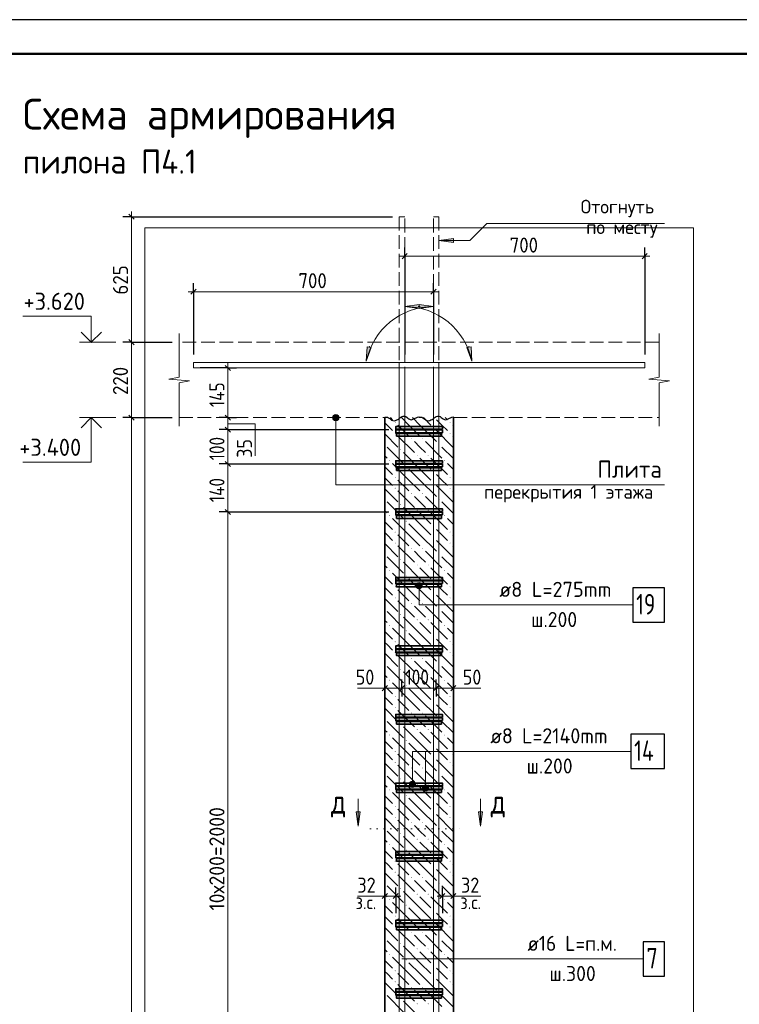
# Model space of a CAD drawing. Header units: millimetres. Extents: x 0 to 59400, y 0 to 42000.
# Tile 20 of 29: x 24956 to 35449, y 27639 to 42000. Entities that reach past the tile are written whole.
import ezdxf

# ---------------------------------------------------------------- set-up
doc = ezdxf.new("R2010")
doc.units = ezdxf.units.MM
doc.linetypes.add('______2', pattern=[270, 200, -70])
doc.linetypes.add('______9', pattern=[100, 0, -100])
for name, color, linetype, lineweight in [('S1 Продольная арматура', 52, 'Continuous', 25), ('Standard', 7, 'Continuous', 25), ('ЖБ Перекрытие верхний уровень', 7, 'Continuous', 18), ('Заголовок чертежа', 7, 'Continuous', 25), ('Затяжка', 52, 'Continuous', 25), ('Позиционная метка диаметр_ шаг', 7, 'Continuous', 13), ('Позиционная метка линия выноска', 7, 'Continuous', 13), ('Примечания', 7, 'Continuous', 13), ('Размерная выноска', 7, 'Continuous', 13), ('Размерная линия_ общее', 7, 'Continuous', 13), ('Узлы символ', 7, 'Continuous', 25), ('Хомут', 52, 'Continuous', 25)]:
    doc.layers.add(name, color=color, linetype=linetype, lineweight=lineweight)
doc.layers.add('ЖБ Пилон', color=7, linetype='______2', lineweight=13, true_color=0xa0a0a0)
doc.styles.add('ISOCPEUR', font='txt')

msp = doc.modelspace()

# ---------------------------------------------------------------- hatches: boundary and pattern name
at = {"layer": 'ЖБ Пилон', "linetype": 'Continuous', "lineweight": 18, "transparency": 33554687}
for points in [[(30425, 36126), (30432, 36133), (30438, 36126), (30432, 36120)], [(30985, 36046), (30992, 36053), (30998, 36046), (30992, 36040)], [(31225, 36126), (31232, 36133), (31238, 36126), (31232, 36120)], [(30425, 35966), (30432, 35973), (30438, 35966), (30432, 35960)], [(31225, 35966), (31232, 35973), (31238, 35966), (31232, 35960)], [(30665, 35886), (30672, 35893), (30678, 35886), (30672, 35880)], [(30825, 35886), (30832, 35893), (30838, 35886), (30832, 35880)], [(31065, 35806), (31072, 35813), (31078, 35806), (31072, 35800)], [(30505, 35726), (30512, 35733), (30518, 35726), (30512, 35720)], [(30745, 35646), (30752, 35653), (30758, 35646), (30752, 35640)], [(30905, 35646), (30912, 35653), (30918, 35646), (30912, 35640)], [(30345, 35566), (30352, 35573), (30358, 35566), (30352, 35560)], [(30585, 35486), (30592, 35493), (30598, 35486), (30592, 35480)], [(31145, 35566), (31152, 35573), (31158, 35566), (31152, 35560)], [(30425, 35326), (30432, 35333), (30438, 35326), (30432, 35320)], [(30985, 35406), (30992, 35413), (30998, 35406), (30992, 35400)], [(31225, 35326), (31232, 35333), (31238, 35326), (31232, 35320)], [(30985, 35246), (30992, 35253), (30998, 35246), (30992, 35240)], [(30425, 35166), (30432, 35173), (30438, 35166), (30432, 35160)], [(30665, 35086), (30672, 35093), (30678, 35086), (30672, 35080)], [(30825, 35086), (30832, 35093), (30838, 35086), (30832, 35080)], [(31225, 35166), (31232, 35173), (31238, 35166), (31232, 35160)], [(30505, 34926), (30512, 34933), (30518, 34926), (30512, 34920)], [(31065, 35006), (31072, 35013), (31078, 35006), (31072, 35000)], [(30345, 34766), (30352, 34773), (30358, 34766), (30352, 34760)], [(30745, 34846), (30752, 34853), (30758, 34846), (30752, 34840)], [(30905, 34846), (30912, 34853), (30918, 34846), (30912, 34840)], [(31145, 34766), (31152, 34773), (31158, 34766), (31152, 34760)], [(30585, 34686), (30592, 34693), (30598, 34686), (30592, 34680)], [(30985, 34606), (30992, 34613), (30998, 34606), (30992, 34600)], [(30425, 34526), (30432, 34533), (30438, 34526), (30432, 34520)], [(31225, 34526), (31232, 34533), (31238, 34526), (31232, 34520)], [(30425, 34366), (30432, 34373), (30438, 34366), (30432, 34360)], [(30985, 34446), (30992, 34453), (30998, 34446), (30992, 34440)], [(31225, 34366), (31232, 34373), (31238, 34366), (31232, 34360)], [(30665, 34286), (30672, 34293), (30678, 34286), (30672, 34280)], [(30825, 34286), (30832, 34293), (30838, 34286), (30832, 34280)], [(31065, 34206), (31072, 34213), (31078, 34206), (31072, 34200)], [(30505, 34126), (30512, 34133), (30518, 34126), (30512, 34120)], [(30745, 34046), (30752, 34053), (30758, 34046), (30752, 34040)], [(30905, 34046), (30912, 34053), (30918, 34046), (30912, 34040)], [(30345, 33966), (30352, 33973), (30358, 33966), (30352, 33960)], [(30585, 33886), (30592, 33893), (30598, 33886), (30592, 33880)], [(31145, 33966), (31152, 33973), (31158, 33966), (31152, 33960)], [(30985, 33806), (30992, 33813), (30998, 33806), (30992, 33800)], [(30425, 33726), (30432, 33733), (30438, 33726), (30432, 33720)], [(30985, 33646), (30992, 33653), (30998, 33646), (30992, 33640)], [(31225, 33726), (31232, 33733), (31238, 33726), (31232, 33720)], [(30425, 33566), (30432, 33573), (30438, 33566), (30432, 33560)], [(30665, 33486), (30672, 33493), (30678, 33486), (30672, 33480)], [(30825, 33486), (30832, 33493), (30838, 33486), (30832, 33480)], [(31225, 33566), (31232, 33573), (31238, 33566), (31232, 33560)], [(30505, 33326), (30512, 33333), (30518, 33326), (30512, 33320)], [(31065, 33406), (31072, 33413), (31078, 33406), (31072, 33400)], [(30745, 33246), (30752, 33253), (30758, 33246), (30752, 33240)], [(30905, 33246), (30912, 33253), (30918, 33246), (30912, 33240)], [(30345, 33166), (30352, 33173), (30358, 33166), (30352, 33160)], [(30585, 33086), (30592, 33093), (30598, 33086), (30592, 33080)], [(31145, 33166), (31152, 33173), (31158, 33166), (31152, 33160)], [(30425, 32926), (30432, 32933), (30438, 32926), (30432, 32920)], [(30985, 33006), (30992, 33013), (30998, 33006), (30992, 33000)], [(31225, 32926), (31232, 32933), (31238, 32926), (31232, 32920)], [(30425, 32766), (30432, 32773), (30438, 32766), (30432, 32760)], [(30985, 32846), (30992, 32853), (30998, 32846), (30992, 32840)], [(31225, 32766), (31232, 32773), (31238, 32766), (31232, 32760)], [(30665, 32686), (30672, 32693), (30678, 32686), (30672, 32680)], [(30825, 32686), (30832, 32693), (30838, 32686), (30832, 32680)], [(31065, 32606), (31072, 32613), (31078, 32606), (31072, 32600)], [(30505, 32526), (30512, 32533), (30518, 32526), (30512, 32520)], [(30345, 32366), (30352, 32373), (30358, 32366), (30352, 32360)], [(30745, 32446), (30752, 32453), (30758, 32446), (30752, 32440)], [(30905, 32446), (30912, 32453), (30918, 32446), (30912, 32440)], [(31145, 32366), (31152, 32373), (31158, 32366), (31152, 32360)], [(30585, 32286), (30592, 32293), (30598, 32286), (30592, 32280)], [(30985, 32206), (30992, 32213), (30998, 32206), (30992, 32200)], [(30425, 32126), (30432, 32133), (30438, 32126), (30432, 32120)], [(30985, 32046), (30992, 32053), (30998, 32046), (30992, 32040)], [(31225, 32126), (31232, 32133), (31238, 32126), (31232, 32120)], [(30425, 31966), (30432, 31973), (30438, 31966), (30432, 31960)], [(30665, 31886), (30672, 31893), (30678, 31886), (30672, 31880)], [(30825, 31886), (30832, 31893), (30838, 31886), (30832, 31880)], [(31225, 31966), (31232, 31973), (31238, 31966), (31232, 31960)], [(31065, 31806), (31072, 31813), (31078, 31806), (31072, 31800)], [(30505, 31726), (30512, 31733), (30518, 31726), (30512, 31720)], [(30745, 31646), (30752, 31653), (30758, 31646), (30752, 31640)], [(30905, 31646), (30912, 31653), (30918, 31646), (30912, 31640)], [(30345, 31566), (30352, 31573), (30358, 31566), (30352, 31560)], [(30585, 31486), (30592, 31493), (30598, 31486), (30592, 31480)], [(31145, 31566), (31152, 31573), (31158, 31566), (31152, 31560)], [(30425, 31326), (30432, 31333), (30438, 31326), (30432, 31320)], [(30985, 31406), (30992, 31413), (30998, 31406), (30992, 31400)], [(31225, 31326), (31232, 31333), (31238, 31326), (31232, 31320)], [(30425, 31166), (30432, 31173), (30438, 31166), (30432, 31160)], [(30985, 31246), (30992, 31253), (30998, 31246), (30992, 31240)], [(31225, 31166), (31232, 31173), (31238, 31166), (31232, 31160)], [(30665, 31086), (30672, 31093), (30678, 31086), (30672, 31080)], [(30825, 31086), (30832, 31093), (30838, 31086), (30832, 31080)], [(30505, 30926), (30512, 30933), (30518, 30926), (30512, 30920)], [(31065, 31006), (31072, 31013), (31078, 31006), (31072, 31000)], [(30345, 30766), (30352, 30773), (30358, 30766), (30352, 30760)], [(30745, 30846), (30752, 30853), (30758, 30846), (30752, 30840)], [(30905, 30846), (30912, 30853), (30918, 30846), (30912, 30840)], [(31145, 30766), (31152, 30773), (31158, 30766), (31152, 30760)], [(30585, 30686), (30592, 30693), (30598, 30686), (30592, 30680)], [(30985, 30606), (30992, 30613), (30998, 30606), (30992, 30600)], [(30425, 30526), (30432, 30533), (30438, 30526), (30432, 30520)], [(30985, 30446), (30992, 30453), (30998, 30446), (30992, 30440)], [(31225, 30526), (31232, 30533), (31238, 30526), (31232, 30520)], [(30425, 30366), (30432, 30373), (30438, 30366), (30432, 30360)], [(31225, 30366), (31232, 30373), (31238, 30366), (31232, 30360)], [(30665, 30286), (30672, 30293), (30678, 30286), (30672, 30280)], [(30825, 30286), (30832, 30293), (30838, 30286), (30832, 30280)], [(31065, 30206), (31072, 30213), (31078, 30206), (31072, 30200)], [(30505, 30126), (30512, 30133), (30518, 30126), (30512, 30120)], [(30745, 30046), (30752, 30053), (30758, 30046), (30752, 30040)], [(30905, 30046), (30912, 30053), (30918, 30046), (30912, 30040)], [(30345, 29966), (30352, 29973), (30358, 29966), (30352, 29960)], [(30585, 29886), (30592, 29893), (30598, 29886), (30592, 29880)], [(31145, 29966), (31152, 29973), (31158, 29966), (31152, 29960)], [(30425, 29726), (30432, 29733), (30438, 29726), (30432, 29720)], [(30985, 29806), (30992, 29813), (30998, 29806), (30992, 29800)], [(31225, 29726), (31232, 29733), (31238, 29726), (31232, 29720)], [(30985, 29646), (30992, 29653), (30998, 29646), (30992, 29640)], [(30425, 29566), (30432, 29573), (30438, 29566), (30432, 29560)], [(30665, 29486), (30672, 29493), (30678, 29486), (30672, 29480)], [(30825, 29486), (30832, 29493), (30838, 29486), (30832, 29480)], [(31225, 29566), (31232, 29573), (31238, 29566), (31232, 29560)], [(30505, 29326), (30512, 29333), (30518, 29326), (30512, 29320)], [(31065, 29406), (31072, 29413), (31078, 29406), (31072, 29400)], [(30345, 29166), (30352, 29173), (30358, 29166), (30352, 29160)], [(30745, 29246), (30752, 29253), (30758, 29246), (30752, 29240)], [(30905, 29246), (30912, 29253), (30918, 29246), (30912, 29240)], [(31145, 29166), (31152, 29173), (31158, 29166), (31152, 29160)], [(30585, 29086), (30592, 29093), (30598, 29086), (30592, 29080)], [(30985, 29006), (30992, 29013), (30998, 29006), (30992, 29000)], [(30425, 28926), (30432, 28933), (30438, 28926), (30432, 28920)], [(31225, 28926), (31232, 28933), (31238, 28926), (31232, 28920)], [(30425, 28766), (30432, 28773), (30438, 28766), (30432, 28760)], [(30985, 28846), (30992, 28853), (30998, 28846), (30992, 28840)], [(31225, 28766), (31232, 28773), (31238, 28766), (31232, 28760)], [(30665, 28686), (30672, 28693), (30678, 28686), (30672, 28680)], [(30825, 28686), (30832, 28693), (30838, 28686), (30832, 28680)], [(31065, 28606), (31072, 28613), (31078, 28606), (31072, 28600)], [(30505, 28526), (30512, 28533), (30518, 28526), (30512, 28520)], [(30745, 28446), (30752, 28453), (30758, 28446), (30752, 28440)], [(30905, 28446), (30912, 28453), (30918, 28446), (30912, 28440)], [(30345, 28366), (30352, 28373), (30358, 28366), (30352, 28360)], [(30585, 28286), (30592, 28293), (30598, 28286), (30592, 28280)], [(31145, 28366), (31152, 28373), (31158, 28366), (31152, 28360)], [(30985, 28206), (30992, 28213), (30998, 28206), (30992, 28200)], [(30425, 28126), (30432, 28133), (30438, 28126), (30432, 28120)], [(30985, 28046), (30992, 28053), (30998, 28046), (30992, 28040)], [(31225, 28126), (31232, 28133), (31238, 28126), (31232, 28120)], [(30425, 27966), (30432, 27973), (30438, 27966), (30432, 27960)], [(30665, 27886), (30672, 27893), (30678, 27886), (30672, 27880)], [(30825, 27886), (30832, 27893), (30838, 27886), (30832, 27880)], [(31225, 27966), (31232, 27973), (31238, 27966), (31232, 27960)], [(30505, 27726), (30512, 27733), (30518, 27726), (30512, 27720)], [(31065, 27806), (31072, 27813), (31078, 27806), (31072, 27800)], [(30745, 27646), (30752, 27653), (30758, 27646), (30752, 27640)], [(30905, 27646), (30912, 27653), (30918, 27646), (30912, 27640)]]:
    msp.add_hatch(color=7, dxfattribs=at).paths.add_polyline_path(points, flags=16)
at = {"layer": 'Позиционная метка линия выноска', "linetype": 'Continuous', "lineweight": 13, "transparency": 33554687}
for points in [[(29605, 36218), (29528, 36218), (29521, 36196)], [(29605, 36218), (29521, 36196), (29611, 36196)], [(29611, 36196), (29521, 36196), (29528, 36173)], [(29589, 36235), (29544, 36235), (29528, 36218)], [(29589, 36235), (29528, 36218), (29605, 36218)], [(29611, 36196), (29528, 36173), (29605, 36173)], [(29544, 36235), (29589, 36235), (29566, 36241)], [(29605, 36173), (29528, 36173), (29544, 36157)], [(29605, 36173), (29544, 36157), (29589, 36157)], [(29589, 36157), (29544, 36157), (29566, 36151)], [(30735, 33746), (30825, 33746), (30819, 33768)], [(30735, 33746), (30819, 33768), (30741, 33768)], [(30741, 33768), (30819, 33768), (30802, 33785)], [(30741, 33768), (30802, 33785), (30757, 33785)], [(30757, 33785), (30802, 33785), (30780, 33791)], [(30741, 33723), (30825, 33746), (30735, 33746)], [(30741, 33723), (30819, 33723), (30825, 33746)], [(30757, 33707), (30819, 33723), (30741, 33723)], [(30757, 33707), (30802, 33707), (30819, 33723)], [(30802, 33707), (30757, 33707), (30780, 33701)], [(30705, 30885), (30660, 30885), (30644, 30868)], [(30705, 30885), (30644, 30868), (30722, 30868)], [(30660, 30885), (30705, 30885), (30683, 30891)], [(30722, 30868), (30644, 30868), (30638, 30846)], [(30722, 30868), (30638, 30846), (30728, 30846)], [(30728, 30846), (30638, 30846), (30644, 30823)], [(30728, 30846), (30644, 30823), (30722, 30823)], [(30722, 30823), (30644, 30823), (30660, 30807)], [(30722, 30823), (30660, 30807), (30705, 30807)], [(30705, 30807), (30660, 30807), (30683, 30801)], [(30912, 30818), (30834, 30818), (30828, 30796)], [(30912, 30818), (30828, 30796), (30918, 30796)], [(30918, 30796), (30828, 30796), (30834, 30773)], [(30895, 30835), (30850, 30835), (30834, 30818)], [(30895, 30835), (30834, 30818), (30912, 30818)], [(30918, 30796), (30834, 30773), (30912, 30773)], [(30912, 30773), (30834, 30773), (30850, 30757)], [(30850, 30835), (30895, 30835), (30873, 30841)], [(30912, 30773), (30850, 30757), (30895, 30757)], [(30895, 30757), (30850, 30757), (30873, 30751)]]:
    msp.add_hatch(color=7, dxfattribs=at).paths.add_polyline_path(points)
at = {"layer": 'Примечания', "linetype": 'Continuous', "lineweight": 13, "transparency": 33554687}
for points in [[(31280, 38749), (31070, 38779), (31280, 38809)], [(30780, 37847), (30990, 37817), (30780, 37787)], [(31537, 37230), (31549, 37018), (31478, 37218)]]:
    msp.add_hatch(color=7, dxfattribs=at).paths.add_polyline_path(points, flags=16)
for points in [[(30780, 37847), (30570, 37817), (30780, 37787)], [(30023, 37230), (30010, 37018), (30082, 37218)]]:
    msp.add_hatch(color=7, dxfattribs=at).paths.add_polyline_path(points)
at = {"layer": 'Узлы символ', "linetype": 'Continuous', "lineweight": 13, "transparency": 33554687}
for points in [[(29921, 30446), (29891, 30236), (29861, 30446)], [(31705, 30446), (31675, 30236), (31645, 30446)]]:
    msp.add_hatch(color=7, dxfattribs=at).paths.add_polyline_path(points, flags=16)

# ---------------------------------------------------------------- linework, layer by layer
at = {"layer": 'S1 Продольная арматура', "color": 7, "linetype": 'Continuous', "lineweight": 18, "transparency": 33554687}
for points in [[(30990, 18396), (30990, 36921), (27490, 36921), (27490, 37001), (31070, 37001), (31070, 18396), (30990, 18396)], [(30990, 18396), (30990, 36921), (27490, 36921), (27490, 37001), (31070, 37001), (31070, 18396), (30990, 18396)], [(30990, 18396), (30990, 36921), (27490, 36921), (27490, 37001), (31070, 37001), (31070, 18396), (30990, 18396)], [(30990, 18396), (30990, 36921), (27490, 36921), (27490, 37001), (31070, 37001), (31070, 18396), (30990, 18396)], [(30990, 18396), (30990, 36921), (27490, 36921), (27490, 37001), (31070, 37001), (31070, 18396), (30990, 18396)], [(30490, 18396), (30490, 37001), (34070, 37001), (34070, 36921), (30570, 36921), (30570, 18396), (30490, 18396)], [(30490, 18396), (30490, 37001), (34070, 37001), (34070, 36921), (30570, 36921), (30570, 18396), (30490, 18396)], [(30490, 18396), (30490, 37001), (34070, 37001), (34070, 36921), (30570, 36921), (30570, 18396), (30490, 18396)], [(30490, 18396), (30490, 37001), (34070, 37001), (34070, 36921), (30570, 36921), (30570, 18396), (30490, 18396)], [(30490, 18396), (30490, 37001), (34070, 37001), (34070, 36921), (30570, 36921), (30570, 18396), (30490, 18396)]]:
    msp.add_lwpolyline(points, dxfattribs=at)
at = {"layer": 'S1 Продольная арматура', "color": 7, "linetype": 'Continuous', "lineweight": 25, "transparency": 33554687}
msp.add_lwpolyline([(34046, 28051), (34356, 28051), (34356, 28551), (34046, 28551), (34046, 28051)], dxfattribs=at)
at = {"layer": 'Standard', "color": 7, "linetype": 'Continuous', "lineweight": 13, "transparency": 33554687}
for p, q in [((26356, 37296), (25826, 37296)), ((26356, 36196), (25826, 36196)), ((30280, 32251), (30205, 32251)), ((30280, 32251), (30530, 32251)), ((30530, 32251), (31030, 32251)), ((31030, 32251), (31280, 32251)), ((31280, 32251), (31355, 32251)), ((30280, 29217), (30205, 29217)), ((30440, 29217), (30280, 29217)), ((30440, 29217), (30515, 29217)), ((31120, 29217), (31045, 29217)), ((31120, 29217), (31280, 29217)), ((31280, 29217), (31355, 29217))]:
    msp.add_line(p, q, dxfattribs=at)
at = {"layer": 'Standard', "color": 251, "linetype": 'Continuous', "lineweight": -3, "true_color": 0x656565, "transparency": 33554687}
for p, q in [((30280, 32251), (30280, 32376)), ((30530, 32251), (30530, 32376)), ((31030, 32251), (31030, 32376)), ((31280, 32251), (31280, 32376)), ((30280, 32251), (30280, 32126)), ((30280, 32251), (30280, 32251)), ((30530, 32251), (30530, 32126)), ((30530, 32251), (30530, 32251)), ((31030, 32251), (31030, 32126)), ((31030, 32251), (31030, 32250)), ((31280, 32251), (31280, 32126)), ((31280, 32251), (31280, 32251)), ((30280, 29217), (30280, 29342)), ((30440, 29217), (30440, 29342)), ((31120, 29217), (31120, 29342)), ((31280, 29217), (31280, 29342)), ((30280, 29217), (30280, 29092)), ((30280, 29217), (30280, 29217)), ((30440, 29217), (30440, 29092)), ((30440, 29217), (30440, 28966)), ((31120, 29217), (31120, 29092)), ((31120, 29217), (31120, 28966)), ((31280, 29217), (31280, 29092)), ((31280, 29217), (31280, 29217))]:
    msp.add_line(p, q, dxfattribs=at)
at = {"layer": 'Standard', "color": 7, "linetype": 'Continuous', "lineweight": 25, "transparency": 33554687}
for p, q in [((30242, 32213), (30317, 32288)), ((30492, 32213), (30567, 32288)), ((30992, 32213), (31067, 32288)), ((31242, 32213), (31317, 32288)), ((30317, 29255), (30242, 29180)), ((30477, 29255), (30402, 29180)), ((31082, 29180), (31157, 29255)), ((31242, 29180), (31317, 29255))]:
    msp.add_line(p, q, dxfattribs=at)
msp.add_lwpolyline([(0, 0), (59400, 0), (59400, 42000), (0, 42000), (0, 0)], close=True, dxfattribs=at)
at = {"layer": 'Standard', "color": 7, "linetype": 'Continuous', "lineweight": 50, "transparency": 33554687}
msp.add_lwpolyline([(2000, 41500), (58900, 41500), (58900, 500), (2000, 500), (2000, 41500)], close=True, dxfattribs=at)
at = {"layer": 'Standard', "color": 7, "linetype": 'Continuous', "lineweight": 13, "transparency": 33554687}
for points in [[(46900, 41500), (2000, 41500), (2000, 500), (46900, 500), (46900, 41500)], [(2000, 41500), (2000, 500), (58900, 500), (58900, 41500), (2000, 41500)], [(26000, 37296), (26000, 37676), (25000, 37676)], [(26000, 36196), (26000, 35546), (25000, 35546)]]:
    msp.add_lwpolyline(points, dxfattribs=at)
at = {"layer": 'Standard', "color": 254, "linetype": 'Continuous', "lineweight": 13, "true_color": 0xc4c4ff, "transparency": 33554687}
msp.add_lwpolyline([(26780, 15896), (34780, 15896), (34780, 38962), (26780, 38962), (26780, 15896)], dxfattribs=at)
at = {"layer": 'Standard', "color": 7, "linetype": 'Continuous', "lineweight": 35, "transparency": 33554687}
for points in [[(26148, 37444), (26000, 37296), (25852, 37444)], [(26148, 36047), (26000, 36196), (25852, 36047)]]:
    msp.add_lwpolyline(points, dxfattribs=at)
at = {"layer": 'ЖБ Перекрытие верхний уровень', "color": 7, "linetype": '______2', "lineweight": 18, "transparency": 33554687}
for p, q in [((34280, 37296), (27280, 37296)), ((27280, 36196), (30280, 36196)), ((31280, 36196), (34280, 36196))]:
    msp.add_line(p, q, dxfattribs=at)
at = {"layer": 'ЖБ Пилон', "color": 7, "linetype": 'Continuous', "lineweight": 35, "transparency": 33554687}
for p, q in [((30280, 36196), (30280, 18396)), ((31280, 18396), (31280, 36196))]:
    msp.add_line(p, q, dxfattribs=at)
at = {"layer": 'ЖБ Пилон', "color": 9, "linetype": 'Continuous', "lineweight": 18, "true_color": 0xc7c7c7, "transparency": 33554687}
for p, q in [((30362, 36196), (30392, 36166)), ((30632, 36086), (30522, 36196)), ((30682, 36196), (30792, 36086)), ((30842, 36196), (30952, 36086)), ((31162, 36196), (31192, 36166)), ((30312, 36086), (30280, 36118)), ((30392, 36006), (30312, 36086)), ((30472, 36086), (30632, 35926)), ((30632, 36086), (30792, 35926)), ((30792, 36086), (31032, 35846)), ((31112, 36086), (31032, 36166)), ((31192, 36006), (31112, 36086)), ((31272, 36086), (31280, 36078)), ((30280, 35958), (30472, 35766)), ((30472, 35926), (30712, 35686)), ((31032, 36006), (31272, 35766)), ((31272, 35926), (31280, 35918)), ((30312, 35766), (30552, 35526)), ((30792, 35766), (30712, 35846)), ((30872, 35686), (30792, 35766)), ((30872, 35846), (31112, 35606)), ((31112, 35766), (31280, 35598)), ((30280, 35638), (30312, 35606)), ((30792, 35446), (30552, 35686)), ((30280, 35478), (30392, 35366)), ((30632, 35286), (30392, 35526)), ((30792, 35606), (30952, 35446)), ((30952, 35606), (31192, 35366)), ((31280, 35438), (31192, 35526)), ((30632, 35446), (30792, 35286)), ((30792, 35446), (30952, 35286)), ((31112, 35286), (31032, 35366)), ((30312, 35286), (30280, 35318)), ((30392, 35206), (30312, 35286)), ((30472, 35286), (30632, 35126)), ((30632, 35286), (30792, 35126)), ((30792, 35286), (31032, 35046)), ((31032, 35206), (31272, 34966)), ((31192, 35206), (31112, 35286)), ((31272, 35286), (31280, 35278)), ((30280, 35158), (30472, 34966)), ((30472, 35126), (30712, 34886)), ((30792, 34966), (30712, 35046)), ((30872, 35046), (31112, 34806)), ((31272, 35126), (31280, 35118)), ((30312, 34966), (30552, 34726)), ((30872, 34886), (30792, 34966)), ((31112, 34966), (31280, 34798)), ((30280, 34838), (30312, 34806)), ((30792, 34646), (30552, 34886)), ((30792, 34806), (30952, 34646)), ((30952, 34806), (31192, 34566)), ((30280, 34678), (30392, 34566)), ((30632, 34486), (30392, 34726)), ((30632, 34646), (30792, 34486)), ((30792, 34646), (30952, 34486)), ((31280, 34638), (31192, 34726)), ((30312, 34486), (30280, 34518)), ((30392, 34406), (30312, 34486)), ((30472, 34486), (30632, 34326)), ((30632, 34486), (30792, 34326)), ((30792, 34486), (31032, 34246)), ((31112, 34486), (31032, 34566)), ((31192, 34406), (31112, 34486)), ((31272, 34486), (31280, 34478)), ((30280, 34358), (30472, 34166)), ((30472, 34326), (30712, 34086)), ((31032, 34406), (31272, 34166)), ((31272, 34326), (31280, 34318)), ((30792, 34166), (30712, 34246)), ((30872, 34246), (31112, 34006)), ((30280, 34038), (30312, 34006)), ((30312, 34166), (30552, 33926)), ((30792, 33846), (30552, 34086)), ((30872, 34086), (30792, 34166)), ((31112, 34166), (31280, 33998)), ((30632, 33686), (30392, 33926)), ((30792, 34006), (30952, 33846)), ((30952, 34006), (31192, 33766)), ((31280, 33838), (31192, 33926)), ((30280, 33878), (30392, 33766)), ((30632, 33846), (30792, 33686)), ((30792, 33846), (30952, 33686)), ((31112, 33686), (31032, 33766)), ((30312, 33686), (30280, 33718)), ((30392, 33606), (30312, 33686)), ((30472, 33686), (30632, 33526)), ((30632, 33686), (30792, 33526)), ((30792, 33686), (31032, 33446)), ((31032, 33606), (31272, 33366)), ((31192, 33606), (31112, 33686)), ((31272, 33686), (31280, 33678)), ((30280, 33558), (30472, 33366)), ((30472, 33526), (30712, 33286)), ((31272, 33526), (31280, 33518)), ((30312, 33366), (30552, 33126)), ((30792, 33366), (30712, 33446)), ((30872, 33286), (30792, 33366)), ((30872, 33446), (31112, 33206)), ((31112, 33366), (31280, 33198)), ((30280, 33238), (30312, 33206)), ((30792, 33046), (30552, 33286)), ((30792, 33206), (30952, 33046)), ((30952, 33206), (31192, 32966)), ((30280, 33078), (30392, 32966)), ((30632, 32886), (30392, 33126)), ((30632, 33046), (30792, 32886)), ((30792, 33046), (30952, 32886)), ((31280, 33038), (31192, 33126)), ((30312, 32886), (30280, 32918)), ((31112, 32886), (31032, 32966)), ((30280, 32758), (30472, 32566)), ((30392, 32806), (30312, 32886)), ((30472, 32886), (30632, 32726)), ((30632, 32886), (30792, 32726)), ((30792, 32886), (31032, 32646)), ((31032, 32806), (31272, 32566)), ((31192, 32806), (31112, 32886)), ((31272, 32886), (31280, 32878)), ((30472, 32726), (30712, 32486)), ((30792, 32566), (30712, 32646)), ((30872, 32646), (31112, 32406)), ((31272, 32726), (31280, 32718)), ((30312, 32566), (30552, 32326)), ((30792, 32246), (30552, 32486)), ((30872, 32486), (30792, 32566)), ((31112, 32566), (31280, 32398)), ((30280, 32438), (30312, 32406)), ((30632, 32086), (30392, 32326)), ((30792, 32406), (30952, 32246)), ((30952, 32406), (31192, 32166)), ((31280, 32238), (31192, 32326)), ((30280, 32278), (30392, 32166)), ((30632, 32246), (30792, 32086)), ((30792, 32246), (30952, 32086)), ((30312, 32086), (30280, 32118)), ((30392, 32006), (30312, 32086)), ((30472, 32086), (30632, 31926)), ((30632, 32086), (30792, 31926)), ((30792, 32086), (31032, 31846)), ((31112, 32086), (31032, 32166)), ((31192, 32006), (31112, 32086)), ((31272, 32086), (31280, 32078)), ((30280, 31958), (30472, 31766)), ((30472, 31926), (30712, 31686)), ((31032, 32006), (31272, 31766)), ((31272, 31926), (31280, 31918)), ((30312, 31766), (30552, 31526)), ((30792, 31766), (30712, 31846)), ((30872, 31686), (30792, 31766)), ((30872, 31846), (31112, 31606)), ((31112, 31766), (31280, 31598)), ((30280, 31638), (30312, 31606)), ((30792, 31446), (30552, 31686)), ((30792, 31606), (30952, 31446)), ((30952, 31606), (31192, 31366)), ((30280, 31478), (30392, 31366)), ((30632, 31286), (30392, 31526)), ((31280, 31438), (31192, 31526)), ((30312, 31286), (30280, 31318)), ((30632, 31446), (30792, 31286)), ((30792, 31446), (30952, 31286)), ((31112, 31286), (31032, 31366)), ((30392, 31206), (30312, 31286)), ((30472, 31286), (30632, 31126)), ((30632, 31286), (30792, 31126)), ((30792, 31286), (31032, 31046)), ((31032, 31206), (31272, 30966)), ((31192, 31206), (31112, 31286)), ((31272, 31286), (31280, 31278)), ((30280, 31158), (30472, 30966)), ((30472, 31126), (30712, 30886)), ((30792, 30966), (30712, 31046)), ((30872, 31046), (31112, 30806)), ((31272, 31126), (31280, 31118)), ((30312, 30966), (30552, 30726)), ((30792, 30646), (30552, 30886)), ((30872, 30886), (30792, 30966)), ((31112, 30966), (31280, 30798)), ((30280, 30838), (30312, 30806)), ((30792, 30806), (30952, 30646)), ((30952, 30806), (31192, 30566)), ((30280, 30678), (30392, 30566)), ((30632, 30486), (30392, 30726)), ((30632, 30646), (30792, 30486)), ((30792, 30646), (30952, 30486)), ((31280, 30638), (31192, 30726)), ((30312, 30486), (30280, 30518)), ((30392, 30406), (30312, 30486)), ((30472, 30486), (30632, 30326)), ((30632, 30486), (30792, 30326)), ((30792, 30486), (31032, 30246)), ((31112, 30486), (31032, 30566)), ((31192, 30406), (31112, 30486)), ((31272, 30486), (31280, 30478)), ((30280, 30358), (30472, 30166)), ((30472, 30326), (30712, 30086)), ((31032, 30406), (31272, 30166)), ((31272, 30326), (31280, 30318)), ((30312, 30166), (30552, 29926)), ((30792, 30166), (30712, 30246)), ((30872, 30086), (30792, 30166)), ((30872, 30246), (31112, 30006)), ((31112, 30166), (31280, 29998)), ((30280, 30038), (30312, 30006)), ((30792, 29846), (30552, 30086)), ((30280, 29878), (30392, 29766)), ((30632, 29686), (30392, 29926)), ((30792, 30006), (30952, 29846)), ((30952, 30006), (31192, 29766)), ((31280, 29838), (31192, 29926)), ((30632, 29846), (30792, 29686)), ((30792, 29846), (30952, 29686)), ((31112, 29686), (31032, 29766)), ((30312, 29686), (30280, 29718)), ((30392, 29606), (30312, 29686)), ((30472, 29686), (30632, 29526)), ((30632, 29686), (30792, 29526)), ((30792, 29686), (31032, 29446)), ((31032, 29606), (31272, 29366)), ((31192, 29606), (31112, 29686)), ((31272, 29686), (31280, 29678)), ((30280, 29558), (30472, 29366)), ((30472, 29526), (30712, 29286)), ((30792, 29366), (30712, 29446)), ((30872, 29446), (31112, 29206)), ((31272, 29526), (31280, 29518)), ((30312, 29366), (30552, 29126)), ((30872, 29286), (30792, 29366)), ((31112, 29366), (31280, 29198)), ((30280, 29238), (30312, 29206)), ((30792, 29046), (30552, 29286)), ((30792, 29206), (30952, 29046)), ((30952, 29206), (31192, 28966)), ((30280, 29078), (30392, 28966)), ((30632, 28886), (30392, 29126)), ((30632, 29046), (30792, 28886)), ((30792, 29046), (30952, 28886)), ((31280, 29038), (31192, 29126)), ((30312, 28886), (30280, 28918)), ((30392, 28806), (30312, 28886)), ((30472, 28886), (30632, 28726)), ((30632, 28886), (30792, 28726)), ((30792, 28886), (31032, 28646)), ((31112, 28886), (31032, 28966)), ((31192, 28806), (31112, 28886)), ((31272, 28886), (31280, 28878)), ((30280, 28758), (30472, 28566)), ((30472, 28726), (30712, 28486)), ((31032, 28806), (31272, 28566)), ((31272, 28726), (31280, 28718)), ((30792, 28566), (30712, 28646)), ((30872, 28646), (31112, 28406)), ((30280, 28438), (30312, 28406)), ((30312, 28566), (30552, 28326)), ((30792, 28246), (30552, 28486)), ((30872, 28486), (30792, 28566)), ((31112, 28566), (31280, 28398)), ((30632, 28086), (30392, 28326)), ((30792, 28406), (30952, 28246)), ((30952, 28406), (31192, 28166)), ((31280, 28238), (31192, 28326)), ((30280, 28278), (30392, 28166)), ((30632, 28246), (30792, 28086)), ((30792, 28246), (30952, 28086)), ((31112, 28086), (31032, 28166)), ((30312, 28086), (30280, 28118)), ((30392, 28006), (30312, 28086)), ((30472, 28086), (30632, 27926)), ((30632, 28086), (30792, 27926)), ((30792, 28086), (31032, 27846)), ((31032, 28006), (31272, 27766)), ((31192, 28006), (31112, 28086)), ((31272, 28086), (31280, 28078)), ((30280, 27958), (30472, 27766)), ((30472, 27926), (30712, 27686)), ((31272, 27926), (31280, 27918)), ((30312, 27766), (30552, 27526)), ((30792, 27766), (30712, 27846)), ((30872, 27686), (30792, 27766)), ((30872, 27846), (31112, 27606)), ((31112, 27766), (31280, 27598)), ((30792, 27446), (30552, 27686))]:
    msp.add_line(p, q, dxfattribs=at)
at = {"layer": 'Затяжка', "color": 7, "linetype": 'Continuous', "lineweight": 35, "transparency": 33554687}
for points in [[(31107, 35926), (30452, 35926), (30452, 35966), (31107, 35966), (31107, 35926)], [(31107, 35426), (30452, 35426), (30452, 35466), (31107, 35466), (31107, 35426)], [(31107, 34726), (30452, 34726), (30452, 34766), (31107, 34766), (31107, 34726)], [(31107, 33726), (30452, 33726), (30452, 33766), (31107, 33766), (31107, 33726)], [(31107, 32726), (30452, 32726), (30452, 32766), (31107, 32766), (31107, 32726)], [(31107, 31726), (30452, 31726), (30452, 31766), (31107, 31766), (31107, 31726)], [(31107, 30726), (30452, 30726), (30452, 30766), (31107, 30766), (31107, 30726)], [(31107, 29726), (30452, 29726), (30452, 29766), (31107, 29766), (31107, 29726)], [(31107, 28726), (30452, 28726), (30452, 28766), (31107, 28766), (31107, 28726)], [(31107, 27726), (30452, 27726), (30452, 27766), (31107, 27766), (31107, 27726)]]:
    msp.add_lwpolyline(points, dxfattribs=at)
at = {"layer": 'Затяжка', "color": 7, "linetype": 'Continuous', "lineweight": 25, "transparency": 33554687}
msp.add_lwpolyline([(33896, 33214), (34356, 33214), (34356, 33714), (33896, 33714), (33896, 33214)], dxfattribs=at)
at = {"layer": 'Позиционная метка линия выноска', "color": 7, "linetype": 'Continuous', "lineweight": 13, "transparency": 33554687}
for p, q in [((29521, 36196), (29521, 36196)), ((29566, 36241), (29566, 36241)), ((29611, 36196), (29611, 36196)), ((29566, 36151), (29566, 36151)), ((30780, 33791), (30780, 33791)), ((30735, 33746), (30735, 33746)), ((30780, 33701), (30780, 33701)), ((30825, 33746), (30825, 33746)), ((30683, 30891), (30683, 30891)), ((30638, 30846), (30638, 30846)), ((30683, 30801), (30683, 30801)), ((30728, 30846), (30728, 30846)), ((30828, 30796), (30828, 30796)), ((30873, 30841), (30873, 30841)), ((30873, 30751), (30873, 30751)), ((30918, 30796), (30918, 30796)), ((34046, 28301), (30530, 28301))]:
    msp.add_line(p, q, dxfattribs=at)
for points in [[(29566, 36196), (29566, 35214), (34356, 35214)], [(33896, 33464), (30780, 33464), (30780, 33746)], [(33701, 31328), (30683, 31328), (30683, 30846)], [(33866, 31328), (30873, 31328), (30873, 30796)]]:
    msp.add_lwpolyline(points, dxfattribs=at)
for centre in [(29566, 36196), (30780, 33746), (30683, 30846), (30873, 30796)]:
    msp.add_circle(centre, 45, dxfattribs=at)
at = {"layer": 'Примечания', "color": 7, "linetype": '______2', "lineweight": 13, "transparency": 33554687}
for p, q in [((30570, 39126), (30490, 39126)), ((30490, 39126), (30490, 36726)), ((30570, 36738), (30570, 39126)), ((30990, 36738), (30990, 39126)), ((30990, 39126), (31070, 39126)), ((31070, 39126), (31070, 36726))]:
    msp.add_line(p, q, dxfattribs=at)
at = {"layer": 'Примечания', "color": 7, "linetype": 'Continuous', "lineweight": 13, "transparency": 33554687}
for p, q in [((31070, 38779), (31280, 38809)), ((31070, 38779), (31070, 38779)), ((31070, 38779), (31070, 38779)), ((31070, 38779), (31070, 38779)), ((31280, 38749), (31070, 38779)), ((31280, 38809), (31280, 38749)), ((31280, 38779), (31295, 38779)), ((30780, 37847), (30570, 37817)), ((30570, 37817), (30570, 37817)), ((30570, 37817), (30570, 37817)), ((30570, 37817), (30570, 37817)), ((30570, 37817), (30780, 37787)), ((30780, 37817), (30765, 37817)), ((30780, 37787), (30780, 37847)), ((30780, 37847), (30990, 37817)), ((30780, 37787), (30780, 37847)), ((30990, 37817), (30780, 37787)), ((30780, 37817), (30795, 37817)), ((30990, 37817), (30990, 37817)), ((30990, 37817), (30990, 37817)), ((30990, 37817), (30990, 37817)), ((27280, 37421), (27280, 36786)), ((34280, 37421), (34280, 36786)), ((30023, 37230), (30010, 37018)), ((30010, 37018), (30082, 37218)), ((30082, 37218), (30023, 37230)), ((30053, 37224), (30056, 37239)), ((31478, 37218), (31537, 37230)), ((31549, 37018), (31478, 37218)), ((31507, 37224), (31504, 37239)), ((31537, 37230), (31549, 37018)), ((30010, 37018), (30010, 37018)), ((30010, 37018), (30010, 37018)), ((30010, 37018), (30010, 37018)), ((31549, 37018), (31549, 37018)), ((31549, 37018), (31549, 37018)), ((31549, 37018), (31549, 37018)), ((27280, 36786), (27130, 36759)), ((34280, 36786), (34130, 36759)), ((27130, 36759), (27430, 36732)), ((27430, 36732), (27280, 36705)), ((27280, 36705), (27280, 36071)), ((34130, 36759), (34430, 36732)), ((34430, 36732), (34280, 36705)), ((34280, 36705), (34280, 36071)), ((27280, 36071), (27280, 36071)), ((34280, 36071), (34280, 36071))]:
    msp.add_line(p, q, dxfattribs=at)
at = {"layer": 'Примечания', "color": 7, "linetype": 'Continuous', "lineweight": 25, "transparency": 33554687}
msp.add_line((31280, 36205), (31280, 36205), dxfattribs=at)
at = {"layer": 'Примечания', "color": 7, "linetype": 'Continuous', "lineweight": 13, "transparency": 33554687}
for points in [[(31070, 38779), (31520, 38779), (31770, 39029), (34356, 39029)], [(27992, 36107), (28392, 36107), (28392, 35641)]]:
    msp.add_lwpolyline(points, dxfattribs=at)
at = {"layer": 'Примечания', "color": 7, "linetype": 'Continuous', "lineweight": 25, "transparency": 33554687}
for points in [[(30280, 36205), (30298, 36205), (30318, 36202), (30336, 36195), (30351, 36184), (30363, 36171), (30378, 36161), (30396, 36154), (30416, 36150), (30435, 36154), (30453, 36162), (30471, 36170), (30486, 36180), (30500, 36192), (30514, 36203), (30531, 36212), (30550, 36217), (30570, 36216), (30589, 36211), (30604, 36200), (30617, 36188), (30631, 36176), (30648, 36168), (30668, 36166), (30687, 36171), (30705, 36178), (30722, 36187), (30739, 36195), (30756, 36203), (30776, 36207), (30780, 36207)], [(30780, 36205), (30798, 36205), (30818, 36202), (30836, 36195), (30851, 36184), (30863, 36171), (30878, 36161), (30896, 36154), (30916, 36150), (30935, 36154), (30953, 36162), (30971, 36170), (30986, 36180), (31000, 36192), (31014, 36203), (31031, 36212), (31050, 36217), (31070, 36216), (31089, 36211), (31104, 36200), (31117, 36188), (31131, 36176), (31148, 36168), (31168, 36166), (31187, 36171), (31205, 36178), (31222, 36187), (31239, 36195), (31256, 36203), (31276, 36207), (31280, 36207)]]:
    msp.add_lwpolyline(points, dxfattribs=at)
at = {"layer": 'Примечания', "color": 7, "linetype": 'Continuous', "lineweight": 13, "transparency": 33554687}
for centre, start, end in [((30990, 36817), 90, 168.397), ((30570, 36817), 11.603, 90)]:
    msp.add_arc(centre, 1000, start, end, dxfattribs=at)
at = {"layer": 'Размерная выноска', "color": 7, "linetype": 'Continuous', "lineweight": 13, "transparency": 33554687}
for p, q in [((30280, 32251), (29880, 32251)), ((31680, 32251), (31280, 32251)), ((30280, 29217), (29880, 29217)), ((31280, 29217), (31680, 29217))]:
    msp.add_line(p, q, dxfattribs=at)
at = {"layer": 'Размерная линия_ общее', "color": 253, "linetype": 'Continuous', "lineweight": -3, "true_color": 0xa0a0a0, "transparency": 33554687}
for p, q in [((26586, 39126), (26461, 39126)), ((26586, 39126), (26711, 39126)), ((26586, 39126), (30390, 39126)), ((30570, 38552), (30570, 38677)), ((34070, 38552), (34070, 38677)), ((30570, 38552), (30570, 38427)), ((30570, 38552), (30570, 37118)), ((34070, 38552), (34070, 38427)), ((34070, 38552), (34070, 37118)), ((27490, 38033), (27490, 38158)), ((30990, 38033), (30990, 38158)), ((27490, 38033), (27490, 37908)), ((27490, 38033), (27490, 37118)), ((30990, 38033), (30990, 37908)), ((30990, 38033), (30990, 37118)), ((26586, 37296), (26461, 37296)), ((26586, 37296), (26711, 37296)), ((26586, 37296), (27180, 37296)), ((27992, 36921), (27590, 36921)), ((27992, 36921), (27867, 36921)), ((27992, 36921), (28117, 36921)), ((26586, 36196), (26461, 36196)), ((26586, 36196), (26711, 36196)), ((26586, 36196), (27180, 36196)), ((27992, 36196), (27867, 36196)), ((27992, 36196), (28117, 36196)), ((27992, 36196), (27992, 36196)), ((27992, 36021), (27867, 36021)), ((27992, 36021), (28117, 36021)), ((27992, 36021), (30340, 36021)), ((27992, 35521), (27867, 35521)), ((27992, 35521), (28117, 35521)), ((27992, 34821), (27867, 34821)), ((27992, 34821), (28117, 34821))]:
    msp.add_line(p, q, dxfattribs=at)
at = {"layer": 'Размерная линия_ общее', "color": 7, "linetype": 'Continuous', "lineweight": 25, "transparency": 33554687}
for p, q in [((26549, 39164), (26624, 39089)), ((30607, 38589), (30532, 38514)), ((34107, 38589), (34032, 38514)), ((27452, 37996), (27527, 38071)), ((30952, 37996), (31027, 38071)), ((26549, 37333), (26624, 37258)), ((28029, 36883), (27954, 36958)), ((26549, 36233), (26624, 36158)), ((28029, 36158), (27954, 36233)), ((28029, 35983), (27954, 36058)), ((28029, 35483), (27954, 35558)), ((28029, 34783), (27954, 34858))]:
    msp.add_line(p, q, dxfattribs=at)
at = {"layer": 'Размерная линия_ общее', "color": 7, "linetype": 'Continuous', "lineweight": 13, "transparency": 33554687}
for p, q in [((26586, 39126), (26586, 39201)), ((30570, 38552), (30495, 38552)), ((34070, 38552), (30570, 38552)), ((34070, 38552), (34145, 38552)), ((27490, 38033), (27415, 38033)), ((27490, 38033), (30990, 38033)), ((30990, 38033), (31065, 38033)), ((26586, 37296), (26586, 36196)), ((27992, 36921), (27992, 36996)), ((27992, 36196), (27992, 36921)), ((26586, 36196), (26586, 18396)), ((27992, 36021), (27992, 36196)), ((27992, 35521), (27992, 36021)), ((27992, 34821), (27992, 35521)), ((27992, 24821), (27992, 34821))]:
    msp.add_line(p, q, dxfattribs=at)
msp.add_lwpolyline([(26586, 39126), (26586, 37888), (26586, 37888), (26586, 37296)], dxfattribs=at)
at = {"layer": 'Размерная линия_ общее', "color": 253, "linetype": 'Continuous', "lineweight": -3, "true_color": 0xa0a0a0, "transparency": 33554687}
for points in [[(27992, 35521), (28375, 35521), (28375, 35521), (30340, 35521)], [(27992, 34821), (28359, 34821), (28359, 34821), (30340, 34821)]]:
    msp.add_lwpolyline(points, dxfattribs=at)
at = {"layer": 'Узлы символ', "color": 7, "linetype": 'Continuous', "lineweight": 13, "transparency": 33554687}
for p, q in [((29891, 30236), (29891, 30636)), ((31675, 30236), (31675, 30636)), ((29891, 30236), (29861, 30446)), ((29861, 30446), (29921, 30446)), ((29891, 30446), (29891, 30461)), ((29921, 30446), (29891, 30236)), ((31675, 30236), (31645, 30446)), ((31645, 30446), (31705, 30446)), ((31675, 30446), (31675, 30461)), ((31705, 30446), (31675, 30236)), ((29891, 30236), (29891, 30236)), ((29891, 30236), (29891, 30236)), ((29891, 30236), (29891, 30236)), ((31675, 30236), (31675, 30236)), ((31675, 30236), (31675, 30236)), ((31675, 30236), (31675, 30236))]:
    msp.add_line(p, q, dxfattribs=at)
at = {"layer": 'Узлы символ', "color": 7, "linetype": '______9', "lineweight": 13, "transparency": 33554687}
msp.add_line((30069, 30197), (31469, 30197), dxfattribs=at)
at = {"layer": 'Хомут', "color": 7, "linetype": 'Continuous', "lineweight": 35, "transparency": 33554687}
for points in [[(31120, 36026), (30440, 36026), (30440, 36066), (31120, 36066), (31120, 36026)], [(31120, 35976), (30440, 35976), (30440, 36016), (31120, 36016), (31120, 35976)], [(31120, 35526), (30440, 35526), (30440, 35566), (31120, 35566), (31120, 35526)], [(31120, 35476), (30440, 35476), (30440, 35516), (31120, 35516), (31120, 35476)], [(31120, 34826), (30440, 34826), (30440, 34866), (31120, 34866), (31120, 34826)], [(31120, 34776), (30440, 34776), (30440, 34816), (31120, 34816), (31120, 34776)], [(31120, 33826), (30440, 33826), (30440, 33866), (31120, 33866), (31120, 33826)], [(31120, 33776), (30440, 33776), (30440, 33816), (31120, 33816), (31120, 33776)], [(31120, 32826), (30440, 32826), (30440, 32866), (31120, 32866), (31120, 32826)], [(31120, 32776), (30440, 32776), (30440, 32816), (31120, 32816), (31120, 32776)], [(31120, 31826), (30440, 31826), (30440, 31866), (31120, 31866), (31120, 31826)], [(31120, 31776), (30440, 31776), (30440, 31816), (31120, 31816), (31120, 31776)], [(31120, 30826), (30440, 30826), (30440, 30866), (31120, 30866), (31120, 30826)], [(31120, 30776), (30440, 30776), (30440, 30816), (31120, 30816), (31120, 30776)], [(31120, 29826), (30440, 29826), (30440, 29866), (31120, 29866), (31120, 29826)], [(31120, 29776), (30440, 29776), (30440, 29816), (31120, 29816), (31120, 29776)], [(31120, 28826), (30440, 28826), (30440, 28866), (31120, 28866), (31120, 28826)], [(31120, 28776), (30440, 28776), (30440, 28816), (31120, 28816), (31120, 28776)], [(31120, 27826), (30440, 27826), (30440, 27866), (31120, 27866), (31120, 27826)], [(31120, 27776), (30440, 27776), (30440, 27816), (31120, 27816), (31120, 27776)]]:
    msp.add_lwpolyline(points, dxfattribs=at)
at = {"layer": 'Хомут', "color": 7, "linetype": 'Continuous', "lineweight": 25, "transparency": 33554687}
msp.add_lwpolyline([(33866, 31078), (34356, 31078), (34356, 31578), (33866, 31578), (33866, 31078)], dxfattribs=at)

# ---------------------------------------------------------------- texts
at = {"layer": 'S1 Продольная арматура', "color": 7, "linetype": 'Continuous', "lineweight": 13, "transparency": 33554687, "attachment_point": 7, "style": 'ISOCPEUR'}
for s, insert, char_height, width in [('\\W0.94;ø16 L=п.м. ', (32361, 28418), 220, 1599.14), ('\\W0.78;7', (34096, 28161), 300, 326.41), ('\\W0.95;ш.300 ', (32680, 27978), 220, 962.13)]:
    msp.add_mtext(s, dxfattribs=dict(at, insert=insert, char_height=char_height, width=width))
at = {"layer": 'Standard', "color": 7, "linetype": 'Continuous', "lineweight": 25, "transparency": 33554687, "attachment_point": 7, "style": 'ISOCPEUR'}
for s, insert, char_height, width in [('\\W0.95;+3.620', (25012, 37768), 250, 1067.86), ('\\W0.95;+3.400', (24950, 35638), 250, 1093.06), ('\\W0.87;50', (29856, 32301), 220, 403.92), ('\\W0.83;100', (30582, 32301), 220, 508.57), ('\\W0.87;50', (31417, 32301), 220, 403.93), ('\\W0.87;32', (29881, 29267), 220, 403.93), ('\\W0.87;32', (31392, 29267), 220, 403.92)]:
    msp.add_mtext(s, dxfattribs=dict(at, insert=insert, char_height=char_height, width=width))
at = {"layer": 'Standard', "color": 7, "linetype": 'Continuous', "lineweight": 18, "transparency": 33554687, "char_height": 200, "width": 459.94, "attachment_point": 7, "style": 'ISOCPEUR'}
for insert in [(29854, 29026), (31381, 29026)]:
    msp.add_mtext('\\W0.90;з.с.', dxfattribs=dict(at, insert=insert))
at = {"layer": 'Заголовок чертежа', "color": 7, "linetype": 'Continuous', "lineweight": 50, "transparency": 33554687, "attachment_point": 7, "style": 'ISOCPEUR'}
for s, insert, char_height, width in [('\\W0.98;Схема армирования', (25000, 40275), 450, 5752.76), ('\\W0.95;пилона П4.1', (25000, 39755), 350, 2719.39)]:
    msp.add_mtext(s, dxfattribs=dict(at, insert=insert, char_height=char_height, width=width))
at = {"layer": 'Затяжка', "color": 7, "linetype": 'Continuous', "lineweight": 13, "transparency": 33554687, "attachment_point": 7, "style": 'ISOCPEUR'}
for s, insert, char_height, width in [('\\W0.98;ø8 L=275mm ', (31951, 33581), 220, 1888.53), ('\\W0.75;19', (33946, 33324), 300, 472.29), ('\\W0.95;ш.200 ', (32413, 33141), 220, 962.14)]:
    msp.add_mtext(s, dxfattribs=dict(at, insert=insert, char_height=char_height, width=width))
at = {"layer": 'Позиционная метка диаметр_ шаг', "color": 7, "linetype": 'Continuous', "lineweight": 18, "transparency": 33554687, "char_height": 200, "attachment_point": 7, "style": 'ISOCPEUR'}
for s, insert, width in [('\\W0.97;Отогнуть', (33136, 39119), 1316.06), ('\\W0.97;по месту', (33216, 38819), 1236.08)]:
    msp.add_mtext(s, dxfattribs=dict(at, insert=insert, width=width))
at = {"layer": 'Позиционная метка диаметр_ шаг', "color": 7, "linetype": 'Continuous', "lineweight": 25, "transparency": 33554687, "attachment_point": 7, "style": 'ISOCPEUR'}
for s, insert, char_height, width in [('\\W0.95;Плита', (33381, 35319), 250, 1093.33), ('\\W0.97;перекрытия 1 этажа', (31727, 34959), 200, 2715.72)]:
    msp.add_mtext(s, dxfattribs=dict(at, insert=insert, char_height=char_height, width=width))
at = {"layer": 'Размерная линия_ общее', "color": 7, "linetype": 'Continuous', "lineweight": 25, "transparency": 33554687, "char_height": 220, "attachment_point": 7, "style": 'ISOCPEUR'}
for insert, width in [((32100, 38602), 561.99), ((29020, 38083), 562)]:
    msp.add_mtext('\\W0.91;700', dxfattribs=dict(at, insert=insert, width=width))
at = {"layer": 'Размерная линия_ общее', "color": 7, "linetype": 'Continuous', "lineweight": 25, "transparency": 33554687, "char_height": 220, "attachment_point": 7, "rotation": 90, "style": 'ISOCPEUR'}
for s, insert, width in [('\\W0.91;625', (26536, 37991), 562), ('\\W0.91;220', (26536, 36526), 561.99), ('\\W0.83;145', (27942, 36349), 531.43), ('\\W0.83;100', (27942, 35573), 508.56), ('\\W0.87;35', (28343, 35610), 403.93), ('\\W0.83;140', (27942, 34962), 531.41), ('\\W0.95;10х200=2000', (27942, 29007), 1753.13)]:
    msp.add_mtext(s, dxfattribs=dict(at, insert=insert, width=width))
at = {"layer": 'Узлы символ', "color": 7, "linetype": 'Continuous', "lineweight": 35, "transparency": 33554687, "char_height": 350, "attachment_point": 7, "style": 'ISOCPEUR'}
for insert, width in [((29496, 30364), 380.82), ((31825, 30364), 380.8)]:
    msp.add_mtext('\\W0.78;д', dxfattribs=dict(at, insert=insert, width=width))
at = {"layer": 'Хомут', "color": 7, "linetype": 'Continuous', "lineweight": 13, "transparency": 33554687, "attachment_point": 7, "style": 'ISOCPEUR'}
for s, insert, char_height, width in [('\\W0.96;ø8 L=2140mm ', (31819, 31445), 220, 2018.39), ('\\W0.76;14', (33916, 31188), 300, 504.55), ('\\W0.95;ш.200 ', (32347, 31005), 220, 962.14)]:
    msp.add_mtext(s, dxfattribs=dict(at, insert=insert, char_height=char_height, width=width))

doc.saveas('drawing.dxf')
